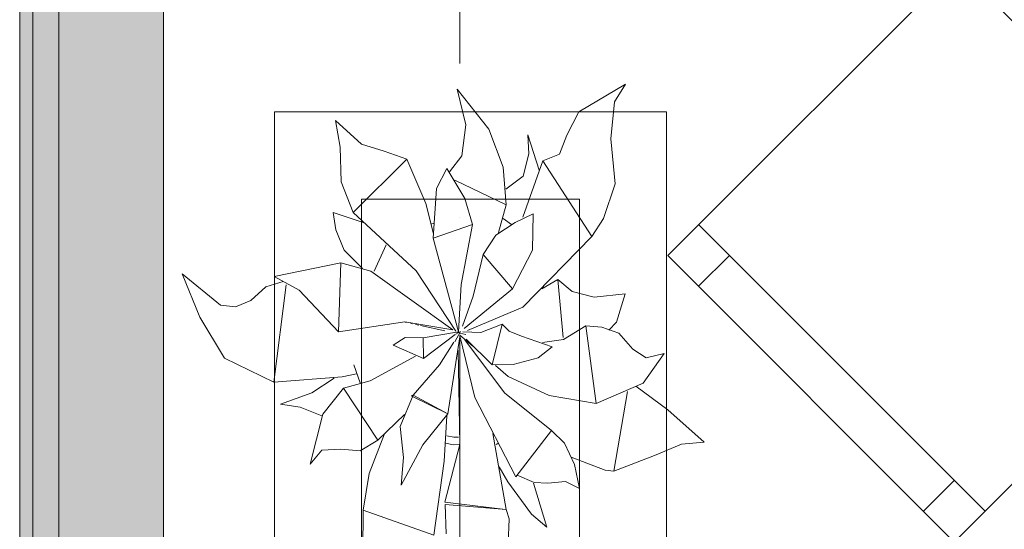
# Model space of a CAD drawing. Header units: millimetres. Extents: x -14761 to 157739, y -22400 to 107990.
# Tile 64 of 228: x 35945 to 37075, y 49749 to 50334. Entities that reach past the tile are written whole.
import ezdxf

# ---------------------------------------------------------------- set-up
doc = ezdxf.new("R2010")
doc.units = ezdxf.units.MM
doc.header["$MEASUREMENT"] = 0
doc.linetypes.add('Штриховая', pattern=[564.444447, 282.222223, -282.222223])
doc.linetypes.add('Штрихпунктирная', pattern=[670.277762, 352.777767, -176.388884, 0, -141.111112])
for name, color, linetype in [('Интерьер - Мебель', 7, 'Continuous'), ('Конструктив - Стены наружние фасад', 7, 'Continuous'), ('Элемент Модели - Зона', 7, 'Continuous'), ('Элемент Модели - Оси', 7, 'Continuous')]:
    doc.layers.add(name, color=color, linetype=linetype)

msp = doc.modelspace()

# ---------------------------------------------------------------- hatches: boundary and pattern name
at = {"layer": 'Конструктив - Стены наружние фасад', "linetype": 'Continuous', "lineweight": 0, "true_color": 0x000000}
for points in [[(35945, 54100), (35945, 42262.5), (35960, 42262.5), (35960, 54100)], [(35990, 53700), (35960, 53700), (35960, 42262.5), (35990, 42262.5)], [(35990, 53700), (35990, 42262.5), (36110, 42262.5), (36110, 53700)]]:
    msp.add_hatch(color=18, dxfattribs=at).paths.add_polyline_path(points)

# ---------------------------------------------------------------- linework, layer by layer
at = {"layer": 'Интерьер - Мебель', "color": 252, "linetype": 'Continuous', "lineweight": 5}
for p, q in [((36586.5, 50228), (36640, 50259.9)), ((36586.5, 50228), (36640, 50259.9)), ((36627.5, 50239.7), (36640, 50259.9)), ((36627.5, 50239.7), (36640, 50259.9)), ((36446.9, 50254.1), (36456.9, 50213.1)), ((36446.9, 50254.1), (36483.3, 50208.2)), ((36446.9, 50254.1), (36456.9, 50213.1)), ((36446.9, 50254.1), (36483.3, 50208.2)), ((36623.3, 50197.1), (36627.5, 50239.7)), ((36623.3, 50197.1), (36627.5, 50239.7)), ((36572.9, 50201.5), (36586.5, 50228)), ((36572.9, 50201.5), (36586.5, 50228)), ((36307.3, 50218.2), (36312.7, 50187.5)), ((36307.3, 50218.2), (36337.3, 50190.9)), ((36307.3, 50218.2), (36312.7, 50187.5)), ((36307.3, 50218.2), (36337.3, 50190.9)), ((36452.4, 50177.7), (36456.9, 50213.1)), ((36452.4, 50177.7), (36456.9, 50213.1)), ((36483.3, 50208.2), (36499.9, 50164.8)), ((36483.3, 50208.2), (36499.9, 50164.8)), ((36528.1, 50201.9), (36529.2, 50180.1)), ((36528.1, 50201.9), (36541.1, 50161.1)), ((36528.1, 50201.9), (36529.2, 50180.1)), ((36528.1, 50201.9), (36541.1, 50161.1)), ((36564.3, 50179.6), (36572.9, 50201.5)), ((36564.3, 50179.6), (36572.9, 50201.5)), ((36337.3, 50190.9), (36363.2, 50183)), ((36337.3, 50190.9), (36363.2, 50183)), ((36623.3, 50197.1), (36628.3, 50145.5)), ((36623.3, 50197.1), (36628.3, 50145.5)), ((36312.7, 50187.5), (36313.9, 50148)), ((36312.7, 50187.5), (36313.9, 50148)), ((36363.2, 50183), (36389.3, 50173.7)), ((36363.2, 50183), (36389.3, 50173.7)), ((36438.3, 50159.2), (36452.4, 50177.7)), ((36438.3, 50159.2), (36452.4, 50177.7)), ((36522.6, 50154.4), (36529.2, 50180.1)), ((36522.6, 50154.4), (36529.2, 50180.1)), ((36545.4, 50172.1), (36564.3, 50179.6)), ((36545.4, 50172.1), (36564.3, 50179.6)), ((36327.6, 50112.6), (36389.3, 50173.7)), ((36327.6, 50112.6), (36389.3, 50173.7)), ((36389.3, 50173.7), (36411, 50123.1)), ((36389.3, 50173.7), (36411, 50123.1)), ((36522.2, 50107.2), (36545.4, 50172.1)), ((36522.2, 50107.2), (36545.4, 50172.1)), ((36545.4, 50172.1), (36601.4, 50085.3)), ((36545.4, 50172.1), (36601.4, 50085.3)), ((36423.1, 50140.2), (36435, 50163.2)), ((36423.1, 50140.2), (36435, 50163.2)), ((36435, 50163.2), (36455.7, 50128.6)), ((36435, 50163.2), (36455.7, 50128.6)), ((36499.9, 50164.8), (36503.1, 50121.6)), ((36499.9, 50164.8), (36503.1, 50121.6)), ((36502.8, 50139.4), (36522.6, 50154.4)), ((36502.8, 50139.4), (36522.6, 50154.4)), ((36313.9, 50148), (36327.6, 50112.6)), ((36313.9, 50148), (36327.6, 50112.6)), ((36444.3, 50149.6), (36503.1, 50121.6)), ((36444.3, 50149.6), (36503.1, 50121.6)), ((36615.1, 50105.9), (36628.3, 50145.5)), ((36615.1, 50105.9), (36628.3, 50145.5)), ((36419.6, 50083.1), (36423.1, 50140.2)), ((36419.6, 50083.1), (36423.1, 50140.2)), ((36411, 50123.1), (36419.9, 50088.3)), ((36411, 50123.1), (36419.9, 50088.3)), ((36455.7, 50128.6), (36464.5, 50098.9)), ((36455.7, 50128.6), (36464.5, 50098.9)), ((36494.3, 50089.9), (36503.1, 50121.6)), ((36494.3, 50089.9), (36503.1, 50121.6)), ((36304.7, 50112.6), (36307.7, 50092.9)), ((36304.7, 50112.6), (36340.1, 50100.7)), ((36304.7, 50112.6), (36307.7, 50092.9)), ((36304.7, 50112.6), (36340.1, 50100.7)), ((36327.6, 50112.6), (36399.9, 50045.7)), ((36327.6, 50112.6), (36399.9, 50045.7)), ((36513.5, 50101.3), (36534.4, 50111)), ((36513.5, 50101.3), (36534.4, 50111)), ((36533.6, 50069.4), (36534.4, 50111)), ((36533.6, 50069.4), (36534.4, 50111)), ((36416.8, 50099.2), (36420.6, 50100.4)), ((36416.8, 50099.2), (36420.6, 50100.4)), ((36419.6, 50083.1), (36464.5, 50098.9)), ((36419.6, 50083.1), (36464.5, 50098.9)), ((36451.6, 50029.9), (36464.5, 50098.9)), ((36451.6, 50029.9), (36464.5, 50098.9)), ((36491.3, 50086.8), (36513.5, 50101.3)), ((36491.3, 50086.8), (36513.5, 50101.3)), ((36499.6, 50105.7), (36509.3, 50099)), ((36499.6, 50105.7), (36509.3, 50099)), ((36601.4, 50085.3), (36615.1, 50105.9)), ((36601.4, 50085.3), (36615.1, 50105.9)), ((36307.7, 50092.9), (36317.5, 50069.5)), ((36307.7, 50092.9), (36317.5, 50069.5)), ((36476.7, 50064.5), (36491.3, 50086.8)), ((36476.7, 50064.5), (36491.3, 50086.8)), ((36351.7, 50045.3), (36365.5, 50075.4)), ((36351.7, 50045.3), (36365.5, 50075.4)), ((36419.6, 50083.1), (36448.7, 49975.8)), ((36419.6, 50083.1), (36448.7, 49975.8)), ((36522.3, 50003.9), (36601.4, 50085.3)), ((36522.3, 50003.9), (36601.4, 50085.3)), ((36317.5, 50069.5), (36338.2, 50048.5)), ((36317.5, 50069.5), (36338.2, 50048.5)), ((36465.3, 50016.5), (36476.7, 50064.5)), ((36465.3, 50016.5), (36476.7, 50064.5)), ((36476.7, 50064.5), (36510.5, 50025.1)), ((36476.7, 50064.5), (36510.5, 50025.1)), ((36510.5, 50025.1), (36533.6, 50069.4)), ((36510.5, 50025.1), (36533.6, 50069.4)), ((36237.1, 50039.3), (36313.4, 50054.9)), ((36237.1, 50039.3), (36313.4, 50054.9)), ((36311, 49975.9), (36313.4, 50054.9)), ((36311, 49975.9), (36313.4, 50054.9)), ((36313.4, 50054.9), (36348.1, 50045.4)), ((36313.4, 50054.9), (36348.1, 50045.4)), ((36131.4, 50042.3), (36151.7, 49992.7)), ((36131.4, 50042.3), (36175.4, 50006.2)), ((36131.4, 50042.3), (36151.7, 49992.7)), ((36131.4, 50042.3), (36175.4, 50006.2)), ((36348.1, 50045.4), (36442.2, 49978.1)), ((36348.1, 50045.4), (36442.2, 49978.1)), ((36399.9, 50045.7), (36445.6, 49976.4)), ((36399.9, 50045.7), (36445.6, 49976.4)), ((36227.6, 50027.4), (36247.3, 50033.7)), ((36227.6, 50027.4), (36247.3, 50033.7)), ((36237.1, 50039.3), (36265.8, 50023.4)), ((36237.1, 50039.3), (36265.8, 50023.4)), ((36544.1, 50025), (36562.5, 50035.9)), ((36544.1, 50025), (36562.5, 50035.9)), ((36562.5, 50035.9), (36568.8, 49969.1)), ((36562.5, 50035.9), (36578.8, 50022)), ((36562.5, 50035.9), (36568.8, 49969.1)), ((36562.5, 50035.9), (36578.8, 50022)), ((36210.4, 50011.6), (36227.6, 50027.4)), ((36210.4, 50011.6), (36227.6, 50027.4)), ((36236.5, 49918.1), (36250.6, 50029.8)), ((36236.5, 49918.1), (36250.6, 50029.8)), ((36265.8, 50023.4), (36311, 49975.9)), ((36265.8, 50023.4), (36311, 49975.9)), ((36448.7, 49975.8), (36451.6, 50029.9)), ((36448.7, 49975.8), (36451.6, 50029.9)), ((36455, 49979.5), (36510.5, 50025.1)), ((36455, 49979.5), (36510.5, 50025.1)), ((36545.6, 50028.1), (36546.3, 50025.7)), ((36545.6, 50028.1), (36546.3, 50025.7)), ((36578.8, 50022), (36604.4, 50015.4)), ((36578.8, 50022), (36604.4, 50015.4)), ((36604.4, 50015.4), (36639.7, 50019.4)), ((36604.4, 50015.4), (36639.7, 50019.4)), ((36629.8, 49986.7), (36639.7, 50019.4)), ((36629.8, 49986.7), (36639.7, 50019.4)), ((36192.7, 50004.4), (36210.4, 50011.6)), ((36192.7, 50004.4), (36210.4, 50011.6)), ((36453.1, 49982.3), (36465.3, 50016.5)), ((36453.1, 49982.3), (36465.3, 50016.5)), ((36175.4, 50006.2), (36192.7, 50004.4)), ((36175.4, 50006.2), (36192.7, 50004.4)), ((36459, 49977.2), (36522.3, 50003.9)), ((36459, 49977.2), (36522.3, 50003.9)), ((36151.7, 49992.7), (36179.9, 49945.7)), ((36151.7, 49992.7), (36179.9, 49945.7)), ((36311, 49975.9), (36387.1, 49987.1)), ((36311, 49975.9), (36387.1, 49987.1)), ((36387.1, 49987.1), (36442.2, 49978.1)), ((36387.1, 49987.1), (36442.2, 49978.1)), ((36387.5, 49986.8), (36388.5, 49986.6)), ((36387.5, 49986.8), (36388.5, 49986.6)), ((36393.3, 49985.6), (36395.2, 49985.1)), ((36393.3, 49985.6), (36395.2, 49985.1)), ((36621.2, 49977.8), (36629.8, 49986.7)), ((36621.2, 49977.8), (36629.8, 49986.7)), ((36399.1, 49984.3), (36403, 49983.5)), ((36399.1, 49984.3), (36403, 49983.5)), ((36404.9, 49983), (36432.9, 49976.9)), ((36404.9, 49983), (36432.9, 49976.9)), ((36408, 49968.7), (36448.7, 49975.8)), ((36408, 49968.7), (36448.7, 49975.8)), ((36444.5, 49964.2), (36451, 49976.2)), ((36444.5, 49964.2), (36451, 49976.2)), ((36445.3, 49973.1), (36451, 49976.2)), ((36445.3, 49973.1), (36451, 49976.2)), ((36446.3, 49975.4), (36448.2, 49974.9)), ((36446.3, 49975.4), (36448.2, 49974.9)), ((36447.8, 49975.1), (36448.7, 49975.8)), ((36447.8, 49975.1), (36448.7, 49975.8)), ((36450.2, 49974.4), (36457, 49972.8)), ((36450.2, 49974.4), (36457, 49972.8)), ((36453.4, 49975.7), (36474.2, 49975.1)), ((36453.4, 49975.7), (36474.2, 49975.1)), ((36474.2, 49975.1), (36498.7, 49984.5)), ((36474.2, 49975.1), (36498.7, 49984.5)), ((36487, 49937.9), (36498.7, 49984.5)), ((36487, 49937.9), (36498.7, 49984.5)), ((36498.7, 49984.5), (36506.5, 49976.6)), ((36498.7, 49984.5), (36506.5, 49976.6)), ((36506.5, 49976.6), (36521, 49970.9)), ((36506.5, 49976.6), (36521, 49970.9)), ((36568.9, 49967.1), (36594.5, 49982.7)), ((36568.9, 49967.1), (36594.5, 49982.7)), ((36594.5, 49982.7), (36606.4, 49893.6)), ((36594.5, 49982.7), (36612.9, 49981.2)), ((36594.5, 49982.7), (36606.4, 49893.6)), ((36594.5, 49982.7), (36612.9, 49981.2)), ((36612.9, 49981.2), (36632.5, 49974.3)), ((36612.9, 49981.2), (36632.5, 49974.3)), ((36632.5, 49974.3), (36648.5, 49955.8)), ((36632.5, 49974.3), (36648.5, 49955.8)), ((36373.5, 49960.6), (36387.3, 49969.4)), ((36373.5, 49960.6), (36387.3, 49969.4)), ((36387.3, 49969.4), (36408, 49968.7)), ((36387.3, 49969.4), (36408, 49968.7)), ((36408, 49968.7), (36408.2, 49945.1)), ((36408, 49968.7), (36408.2, 49945.1)), ((36408.2, 49945.1), (36444.8, 49972.8)), ((36408.2, 49945.1), (36444.8, 49972.8)), ((36426.7, 49937.8), (36443.3, 49964.1)), ((36426.7, 49937.8), (36443.3, 49964.1)), ((36436.3, 49881.8), (36450, 49970.2)), ((36436.3, 49881.8), (36450, 49970.2)), ((36449.9, 49971), (36467.2, 49900.6)), ((36449.9, 49971), (36467.2, 49900.6)), ((36450.2, 49972), (36464.8, 49959.5)), ((36450.2, 49972), (36464.8, 49959.5)), ((36455.7, 49966.5), (36501.2, 49905.6)), ((36455.7, 49966.5), (36501.2, 49905.6)), ((36457.2, 49967.5), (36487, 49937.9)), ((36457.2, 49967.5), (36487, 49937.9)), ((36521, 49970.9), (36556.2, 49958.6)), ((36521, 49970.9), (36556.2, 49958.6)), ((36545, 49963.4), (36568.9, 49967.1)), ((36545, 49963.4), (36568.9, 49967.1)), ((36373.5, 49960.6), (36408.2, 49945.1)), ((36373.5, 49960.6), (36408.2, 49945.1)), ((36448.1, 49954.7), (36449.9, 49846.6)), ((36448.1, 49954.7), (36449.9, 49846.6)), ((36540.1, 49945.8), (36556.2, 49958.6)), ((36540.1, 49945.8), (36556.2, 49958.6)), ((36648.5, 49955.8), (36663.9, 49946)), ((36648.5, 49955.8), (36663.9, 49946)), ((36660.5, 49916.8), (36684.6, 49951.1)), ((36660.5, 49916.8), (36684.6, 49951.1)), ((36663.9, 49946), (36684.6, 49951.1)), ((36663.9, 49946), (36684.6, 49951.1)), ((36179.9, 49945.7), (36236.5, 49918.1)), ((36179.9, 49945.7), (36236.5, 49918.1)), ((36347.3, 49919.7), (36399.1, 49947.9)), ((36347.3, 49919.7), (36399.1, 49947.9)), ((36511.1, 49938.3), (36540.1, 49945.8)), ((36511.1, 49938.3), (36540.1, 49945.8)), ((36328.6, 49938.1), (36335.7, 49917.4)), ((36328.6, 49938.1), (36335.7, 49917.4)), ((36396.7, 49903.1), (36426.7, 49937.8)), ((36396.7, 49903.1), (36426.7, 49937.8)), ((36487, 49937.9), (36511.1, 49938.3)), ((36487, 49937.9), (36511.1, 49938.3)), ((36490.9, 49937.2), (36505.5, 49924.7)), ((36490.9, 49937.2), (36505.5, 49924.7)), ((36236.5, 49918.1), (36314.9, 49924.1)), ((36236.5, 49918.1), (36314.9, 49924.1)), ((36280.3, 49905.6), (36305.7, 49922.8)), ((36280.3, 49905.6), (36305.7, 49922.8)), ((36314.9, 49924.1), (36331.4, 49927.5)), ((36314.9, 49924.1), (36331.4, 49927.5)), ((36316.5, 49911.3), (36347.3, 49919.7)), ((36316.5, 49911.3), (36347.3, 49919.7)), ((36505.5, 49924.7), (36552.5, 49902.9)), ((36505.5, 49924.7), (36552.5, 49902.9)), ((36292.7, 49881.5), (36316.5, 49911.3)), ((36292.7, 49881.5), (36316.5, 49911.3)), ((36316.5, 49911.3), (36355.8, 49851.6)), ((36316.5, 49911.3), (36355.8, 49851.6)), ((36606.4, 49893.6), (36660.5, 49916.8)), ((36606.4, 49893.6), (36660.5, 49916.8)), ((36626.6, 49816), (36642.3, 49907.2)), ((36626.6, 49816), (36642.3, 49907.2)), ((36652.2, 49913.3), (36688.9, 49886.1)), ((36652.2, 49913.3), (36688.9, 49886.1)), ((36244.4, 49892.6), (36280.3, 49905.6)), ((36244.4, 49892.6), (36280.3, 49905.6)), ((36381.5, 49867.2), (36396.7, 49903.1)), ((36381.5, 49867.2), (36396.7, 49903.1)), ((36394.4, 49902.4), (36396.7, 49903.1)), ((36394.4, 49902.4), (36396.7, 49903.1)), ((36394.4, 49902.4), (36436.3, 49881.8)), ((36394.4, 49902.4), (36436.3, 49881.8)), ((36396.7, 49903.1), (36436.3, 49881.8)), ((36396.7, 49903.1), (36436.3, 49881.8)), ((36467.2, 49900.6), (36514.5, 49809.5)), ((36467.2, 49900.6), (36514.5, 49809.5)), ((36501.2, 49905.6), (36555.1, 49862.4)), ((36501.2, 49905.6), (36555.1, 49862.4)), ((36552.5, 49902.9), (36606.4, 49893.6)), ((36552.5, 49902.9), (36606.4, 49893.6)), ((36244.4, 49892.6), (36266.8, 49889.5)), ((36244.4, 49892.6), (36266.8, 49889.5)), ((36266.8, 49889.5), (36291.6, 49879.4)), ((36266.8, 49889.5), (36291.6, 49879.4)), ((36688.9, 49886.1), (36730.6, 49849.3)), ((36688.9, 49886.1), (36730.6, 49849.3)), ((36278.5, 49823.9), (36292.7, 49881.5)), ((36278.5, 49823.9), (36292.7, 49881.5)), ((36355.8, 49851.6), (36386.5, 49881)), ((36355.8, 49851.6), (36386.5, 49881)), ((36407.7, 49846.1), (36436.3, 49881.8)), ((36407.7, 49846.1), (36436.3, 49881.8)), ((36432.2, 49827.4), (36435, 49879.4)), ((36432.2, 49827.4), (36435, 49879.4)), ((36381.5, 49867.2), (36385.5, 49831.6)), ((36381.5, 49867.2), (36385.5, 49831.6)), ((36514.5, 49809.5), (36555.1, 49862.4)), ((36514.5, 49809.5), (36555.1, 49862.4)), ((36555.1, 49862.4), (36570.3, 49848.1)), ((36555.1, 49862.4), (36570.3, 49848.1)), ((36335.6, 49839.2), (36355.8, 49851.6)), ((36335.6, 49839.2), (36355.8, 49851.6)), ((36346, 49813.1), (36363.6, 49858.6)), ((36346, 49813.1), (36363.6, 49858.6)), ((36435, 49856.4), (36443, 49854.8)), ((36435, 49856.4), (36443, 49854.8)), ((36443, 49854.8), (36448.7, 49855.1)), ((36443, 49854.8), (36448.7, 49855.1)), ((36488.1, 49859.1), (36503.3, 49772)), ((36488.1, 49859.1), (36503.3, 49772)), ((36704.5, 49846.8), (36730.6, 49849.3)), ((36704.5, 49846.8), (36730.6, 49849.3)), ((36278.5, 49823.9), (36291.9, 49840)), ((36278.5, 49823.9), (36291.9, 49840)), ((36291.9, 49840), (36313.4, 49841)), ((36291.9, 49840), (36313.4, 49841)), ((36313.4, 49841), (36335.6, 49839.2)), ((36313.4, 49841), (36335.6, 49839.2)), ((36382.7, 49799.7), (36407.7, 49846.1)), ((36382.7, 49799.7), (36407.7, 49846.1)), ((36432.7, 49780.4), (36449.9, 49846.6)), ((36432.7, 49780.4), (36449.9, 49846.6)), ((36433.9, 49847.9), (36442.6, 49846.1)), ((36433.9, 49847.9), (36442.6, 49846.1)), ((36442.6, 49846.1), (36449.4, 49846.5)), ((36442.6, 49846.1), (36449.4, 49846.5)), ((36491.9, 49846.4), (36493.8, 49847.6)), ((36491.9, 49846.4), (36493.8, 49847.6)), ((36570.3, 49848.1), (36581.5, 49823.6)), ((36570.3, 49848.1), (36581.5, 49823.6)), ((36673.5, 49833.9), (36704.5, 49846.8)), ((36673.5, 49833.9), (36704.5, 49846.8)), ((36382.7, 49799.7), (36385.5, 49831.6)), ((36382.7, 49799.7), (36385.5, 49831.6)), ((36420.3, 49742.4), (36432.2, 49827.4)), ((36420.3, 49742.4), (36432.2, 49827.4)), ((36577.9, 49831.9), (36616.7, 49817.2)), ((36577.9, 49831.9), (36616.7, 49817.2)), ((36626.6, 49816), (36673.5, 49833.9)), ((36626.6, 49816), (36673.5, 49833.9)), ((36495.1, 49820.8), (36505, 49803.5)), ((36495.1, 49820.8), (36505, 49803.5)), ((36581.5, 49823.6), (36587.5, 49796)), ((36581.5, 49823.6), (36587.5, 49796)), ((36616.7, 49817.2), (36626.6, 49816)), ((36616.7, 49817.2), (36626.6, 49816)), ((36339.3, 49771.1), (36346, 49813.1)), ((36339.3, 49771.1), (36346, 49813.1)), ((36515.9, 49811.3), (36535.3, 49802.9)), ((36515.9, 49811.3), (36535.3, 49802.9)), ((36551.2, 49802.1), (36571.2, 49804.1)), ((36551.2, 49802.1), (36571.2, 49804.1)), ((36571.2, 49804.1), (36587.5, 49796)), ((36571.2, 49804.1), (36587.5, 49796)), ((36505, 49803.5), (36532.2, 49766.5)), ((36505, 49803.5), (36532.2, 49766.5)), ((36534.7, 49802.3), (36549.9, 49751.5)), ((36534.7, 49802.3), (36549.9, 49751.5)), ((36535.3, 49802.9), (36551.2, 49802.1)), ((36535.3, 49802.9), (36551.2, 49802.1)), ((36338.9, 49722.3), (36339.3, 49771.1)), ((36338.9, 49722.3), (36339.3, 49771.1)), ((36339.3, 49771.1), (36420.3, 49742.4)), ((36339.3, 49771.1), (36420.3, 49742.4)), ((36432.7, 49780.4), (36499.5, 49772.5)), ((36432.7, 49780.4), (36499.5, 49772.5)), ((36433.3, 49777.6), (36434.5, 49744)), ((36433.3, 49777.6), (36503.3, 49772)), ((36433.3, 49777.6), (36434.5, 49744)), ((36433.3, 49777.6), (36503.3, 49772)), ((36503.3, 49772), (36506.8, 49761.3)), ((36503.3, 49772), (36506.8, 49761.3)), ((36505.6, 49732.9), (36506.8, 49761.3)), ((36505.6, 49732.9), (36506.8, 49761.3)), ((36532.2, 49766.5), (36549.9, 49751.5)), ((36532.2, 49766.5), (36549.9, 49751.5))]:
    msp.add_line(p, q, dxfattribs=at)
at = {"layer": 'Интерьер - Мебель', "color": 7, "linetype": 'Continuous', "lineweight": 15}
for p, q in [((36237.4, 50228), (36237.4, 48728)), ((36687.4, 50228), (36237.4, 50228)), ((36687.4, 48728), (36687.4, 50228)), ((36337.4, 50128), (36337.4, 48828)), ((36587.4, 50128), (36337.4, 50128)), ((36587.4, 48828), (36587.4, 50128)), ((37052.9, 49770), (36724.1, 50098.8)), ((36759.4, 50063.4), (36724.1, 50028.1)), ((37017.5, 49805.3), (36982.2, 49770))]:
    msp.add_line(p, q, dxfattribs=at)
at = {"layer": 'Интерьер - Мебель', "color": 7, "linetype": 'Continuous', "lineweight": 15, "flags": 128}
msp.add_lwpolyline([(37349.9, 50067), (37021.1, 50395.8), (36688.7, 50063.4), (37017.5, 49734.6)], close=True, dxfattribs=at)
at = {"layer": 'Конструктив - Стены наружние фасад', "color": 251, "linetype": 'Continuous', "lineweight": 20, "true_color": 0x575757}
for p, q in [((35960, 42262.5), (35960, 53700)), ((35990, 42262.5), (35990, 53700))]:
    msp.add_line(p, q, dxfattribs=at)
at = {"layer": 'Конструктив - Стены наружние фасад', "color": 251, "linetype": 'Continuous', "lineweight": 20, "true_color": 0x575757, "flags": 128}
for points in [[(35945, 54100), (35945, 42262.5)], [(36110, 42385), (36110, 53700)]]:
    msp.add_lwpolyline(points, dxfattribs=at)
at = {"layer": 'Элемент Модели - Зона', "color": 7, "linetype": 'Штриховая', "lineweight": 15, "flags": 128}
msp.add_lwpolyline([(36110, 45157.4), (36110, 44957.4), (36150, 44957.4), (36150, 45300), (36750, 45300), (36750, 45000), (44700, 45000), (44700, 45300), (45300, 45300), (45300, 45000), (53700, 45000), (53700, 45300), (54300, 45300), (54300, 44957.4), (61025, 44957.4), (61025, 54212.5), (61035.5, 54212.5), (61035.5, 59730), (60580, 59730), (60580, 63080), (60300, 63080), (60300, 63320), (62680, 63320), (62680, 64500), (55920, 64500), (55920, 63320), (58800, 63320), (58800, 63080), (58000, 63080), (58000, 52600), (48600, 52600), (48600, 53700), (36110, 53700), (36110, 53650)], close=True, dxfattribs=at)
at = {"layer": 'Элемент Модели - Оси', "color": 7, "linetype": 'Штрихпунктирная', "lineweight": 15}
msp.add_line((36450, 92200), (36450, -1975), dxfattribs=at)

doc.saveas('drawing.dxf')
